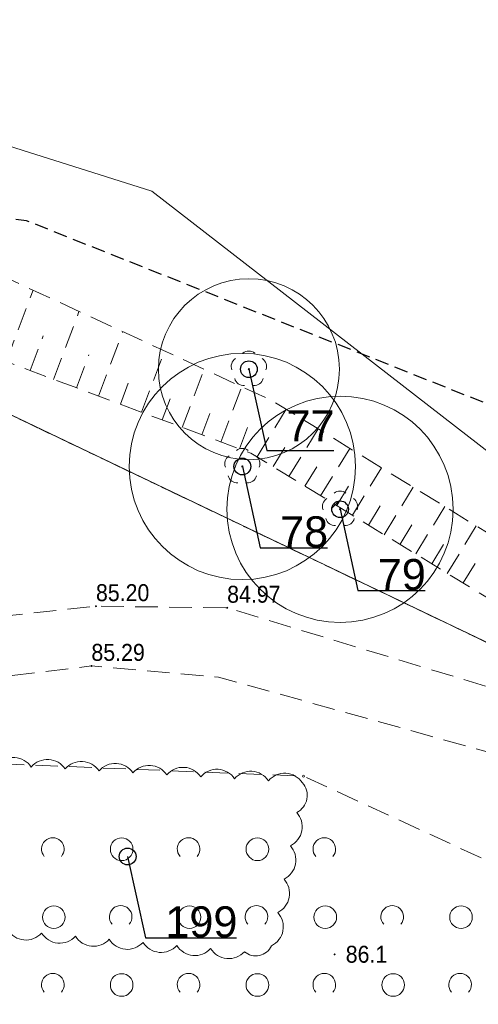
# Model space of a CAD drawing. Header units: metres. Extents: x 6540907 to 6541833, y 5893434 to 5894895.
# Tile 121 of 256: x 6541211 to 6541232, y 5894266 to 5894310. Entities that reach past the tile are written whole.
import ezdxf
from ezdxf import colors
from ezdxf.entities.mleader import LeaderData, LeaderLine
from ezdxf.enums import TextEntityAlignment as Align
from ezdxf.math import Vec2, Vec3

# ---------------------------------------------------------------- set-up
doc = ezdxf.new("R2010")
doc.units = ezdxf.units.M
doc.header["$MEASUREMENT"] = 0
for name, pattern in [('1.0_0.5', [1.5, 1, -0.5]), ('2', [0.9, 0.6, -0.3]), ('219-500', [0, 0]), ('egug-500', [1, 0.5, -0.5])]:
    doc.linetypes.add(name, pattern=pattern)
doc.layers.get('0').update_dxf_attribs({"color": 2, "linetype": 'CONTINUOUS', "lineweight": 5})
for name, color, linetype, lineweight in [('140-Punkty robocze', 251, 'CONTINUOUS', 9), ('218-kontur użytku gruntowego', 251, 'CONTINUOUS', 9), ('219-działka ewidencyjna', 152, 'CONTINUOUS', 18), ('chodnik', 251, 'CONTINUOUS', 9), ('drzewo liściaste', 251, 'CONTINUOUS', 9), ('pikieta naturalna', 251, 'CONTINUOUS', 9), ('pikieta naturalna-Atr2', 251, 'CONTINUOUS', 9), ('pikieta sztuczna', 251, 'CONTINUOUS', 9), ('pikieta sztuczna-Atr2', 251, 'CONTINUOUS', 9), ('skarpa nieumocniona', 251, 'CONTINUOUS', 9), ('woda stojąca', 251, 'CONTINUOUS', 9), ('z_i_drzewa_liściste_korony', 66, 'CONTINUOUS', 20), ('z_i_drzewa_opis', 7, 'CONTINUOUS', 25), ('zadrzewienie  zakrzewienie', 252, 'CONTINUOUS', 15), ('Zakres', 252, 'CONTINUOUS', 15)]:
    doc.layers.add(name, color=color, linetype=linetype, lineweight=lineweight)
doc.layers.add('z_i_masywy_grupy', color=7, linetype='CONTINUOUS', lineweight=13, true_color=0x7f926c)
doc.styles.add('Opisowy', font='arial.ttf')
doc.styles.get("Standard").update_dxf_attribs({"font": 'Arial', "width": 0.75})

# ---------------------------------------------------------------- blocks, each defined once
blk = doc.blocks.new('PW01')
at = {"linetype": 'Continuous', "lineweight": 13}
h = blk.add_hatch(color=0, dxfattribs=at)
edge = h.paths.add_edge_path()
edge.add_arc((0, 0), 0.045, 0, 360)
blk = doc.blocks.new('OTZK1')
at = {"color": 0, "linetype": 'Continuous'}
blk.add_circle((0, 0), 0.5, dxfattribs=at)
blk = doc.blocks.new('OTZK2')
at = {"color": 0, "linetype": 'Continuous'}
blk.add_arc((0, 0), 0.5, 318.85, 221.162, dxfattribs=at)
blk = doc.blocks.new('OP021')
at = {"linetype": 'Continuous', "lineweight": 13}
h = blk.add_hatch(color=0, dxfattribs=at)
edge = h.paths.add_edge_path()
edge.add_arc((0, 0), 0.05, 0, 360)
at = {"color": 0, "linetype": 'Continuous', "lineweight": 13}
for centre, start, end in [((-0.38, 0.124), 121.308, 202.548), ((0, 0.4), 49.272, 130.728), ((0.38, 0.124), 337.452, 58.692), ((-0.235, -0.324), 193.221, 274.871), ((0.235, -0.324), 265.129, 346.779)]:
    blk.add_arc(centre, 0.4, start, end, dxfattribs=at)
blk = doc.blocks.new('PIKIETA')
at = {"color": 0}
blk.add_circle((0, 0), 0.045, dxfattribs=at)
blk = doc.blocks.new('_None')
blk = doc.blocks.new('punkt')
h = blk.add_hatch()
h.set_pattern_fill('ANSI32', color=256, scale=0.2)
h.set_pattern_definition([(45, (-4781848.87, -5644337.08), (-1.34703841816, 1.34703841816), []), (45, (-4781847.972, -5644337.08), (-1.34703841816, 1.34703841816), [])])
edge = h.paths.add_edge_path()
edge.add_arc((0, 0), 0.243, 0, 360)
blk.add_circle((0, 0), 0.243)

msp = doc.modelspace()

# ---------------------------------------------------------------- linework, layer by layer
at = {"layer": '218-kontur użytku gruntowego', "linetype": 'egug-500', "lineweight": 18, "flags": 128}
for points in [[(6541244.66, 5894275.948), (6541196.88, 5894298.788)], [(6541196.88, 5894298.788), (6541244.66, 5894275.948)]]:
    msp.add_lwpolyline(points, dxfattribs=at)
at = {"layer": '219-działka ewidencyjna', "linetype": '219-500', "lineweight": 18, "flags": 128}
msp.add_lwpolyline([(6541244.66, 5894275.948), (6541196.88, 5894298.788)], dxfattribs=at)
at = {"layer": 'chodnik', "linetype": '1.0_0.5', "lineweight": 18, "flags": 128}
msp.add_lwpolyline([(6541148.09, 5894266.608), (6541121.4, 5894253.108), (6541122.75, 5894251.218), (6541149.27, 5894263.848), (6541185.84, 5894277.468), (6541214.53, 5894280.958), (6541220.14, 5894280.468), (6541232.78, 5894276.948), (6541273.74, 5894255.128), (6541292.32, 5894248.138), (6541299.58, 5894246.488), (6541311.46, 5894246.228), (6541320.71, 5894247.928), (6541358.75, 5894259.418), (6541381.84, 5894259.168), (6541383.11, 5894258.688), (6541394.29, 5894255.868), (6541417.15, 5894246.908), (6541419.74, 5894244.818), (6541430.87, 5894235.068), (6541433.75, 5894232.708), (6541442.13, 5894221.108), (6541450.88, 5894208.258), (6541461.26, 5894194.908), (6541472.88, 5894183.518), (6541484.16, 5894175.358), (6541492.85, 5894170.438), (6541512, 5894163.558), (6541515.21, 5894162.958), (6541516.3, 5894165.558), (6541512.94, 5894166.398), (6541494.11, 5894173.178), (6541485.78, 5894177.878), (6541474.82, 5894185.818), (6541463.5, 5894196.908), (6541453.3, 5894210.018), (6541444.59, 5894222.828), (6541435.95, 5894234.788), (6541432.81, 5894237.358), (6541421.67, 5894247.118), (6541418.67, 5894249.528), (6541395.21, 5894258.728), (6541384.01, 5894261.548), (6541382.4, 5894262.168), (6541358.33, 5894262.418), (6541320.17, 5894250.908), (6541310.58, 5894248.848), (6541305.73, 5894248.828), (6541301.24, 5894249.028), (6541301.24, 5894249.028), (6541293.42, 5894251.278), (6541277.75, 5894257.108), (6541274.98, 5894257.888), (6541233.63, 5894279.558), (6541220.53, 5894283.528), (6541214.73, 5894283.598), (6541185.16, 5894280.418)], close=True, dxfattribs=at)
at = {"layer": 'skarpa nieumocniona', "linetype": '1.0_0.5', "lineweight": 18, "flags": 128}
msp.add_lwpolyline([(6541238.86, 5894282.658), (6541222.53, 5894292.678), (6541210.27, 5894298.348), (6541202.83, 5894299.098), (6541175.26, 5894298.768), (6541172.11, 5894297.428), (6541146.54, 5894285.048), (6541121.4, 5894270.348), (6541116.81, 5894264.988), (6541123.07, 5894268.238), (6541147.87, 5894282.508), (6541176.95, 5894296.368), (6541201.06, 5894296.188), (6541202.53, 5894296.088), (6541208.92, 5894295.108), (6541221.57, 5894290.368), (6541245.99, 5894275.438), (6541263.08, 5894265.018), (6541277.75, 5894257.108), (6541302.09, 5894249.758), (6541317.41, 5894250.828), (6541352.27, 5894260.858), (6541358.33, 5894262.418), (6541366.33, 5894262.978), (6541360.81, 5894263.338), (6541351.4, 5894263.938), (6541327.52, 5894257.608), (6541315.64, 5894254.238), (6541306.2, 5894252.618), (6541295.24, 5894253.978), (6541280.67, 5894260.548), (6541263.34, 5894267.618), (6541258.09, 5894270.738)], close=True, dxfattribs=at)
for points in [[(6541210.77, 5894294.418), (6541211.95, 5894297.568)], [(6541212.86, 5894293.628), (6541213.98, 5894296.628)], [(6541214.85, 5894292.888), (6541215.92, 5894295.738)], [(6541211.83, 5894294.018), (6541212.4, 5894295.558)], [(6541216.74, 5894292.178), (6541217.76, 5894294.888)], [(6541213.87, 5894293.258), (6541214.42, 5894294.718)], [(6541218.54, 5894291.498), (6541219.51, 5894294.078)], [(6541215.81, 5894292.528), (6541216.33, 5894293.918)], [(6541217.65, 5894291.838), (6541218.15, 5894293.158)], [(6541220.25, 5894290.858), (6541221.17, 5894293.308)], [(6541219.41, 5894291.178), (6541219.88, 5894292.438)], [(6541221.85, 5894290.198), (6541223.14, 5894292.308)], [(6541221.07, 5894290.558), (6541221.52, 5894291.748)], [(6541223.26, 5894289.338), (6541224.55, 5894291.438)], [(6541222.56, 5894289.768), (6541223.2, 5894290.818)], [(6541224.66, 5894288.478), (6541225.95, 5894290.578)], [(6541223.96, 5894288.908), (6541224.61, 5894289.958)], [(6541226.07, 5894287.618), (6541227.35, 5894289.718)], [(6541225.37, 5894288.048), (6541226.01, 5894289.098)], [(6541227.47, 5894286.758), (6541228.75, 5894288.858)], [(6541226.77, 5894287.188), (6541227.41, 5894288.238)], [(6541228.87, 5894285.908), (6541230.15, 5894288.008)], [(6541228.17, 5894286.338), (6541228.81, 5894287.388)], [(6541230.26, 5894285.048), (6541231.54, 5894287.148)], [(6541229.57, 5894285.478), (6541230.21, 5894286.528)], [(6541230.96, 5894284.628), (6541231.6, 5894285.668)]]:
    msp.add_lwpolyline(points, dxfattribs=at)
at = {"layer": 'woda stojąca', "linetype": 'Continuous', "lineweight": 18, "flags": 128}
msp.add_lwpolyline([(6541063.19, 5894246.088), (6541068.21, 5894250.668), (6541072.59, 5894255.888), (6541074.57, 5894258.978), (6541086.39, 5894262.458), (6541096.18, 5894263.598), (6541105.39, 5894267.078), (6541116.8, 5894272.458), (6541141.83, 5894291.668), (6541172.37, 5894303.688), (6541190.02, 5894309.528), (6541205.73, 5894305.568), (6541217.2, 5894301.948), (6541235.79, 5894287.538), (6541265.97, 5894273.418), (6541297.72, 5894261.208), (6541316.24, 5894260.738), (6541351.89, 5894275.738), (6541367.34, 5894279.258), (6541389.88, 5894276.588)], dxfattribs=at)
at = {"layer": 'z_i_drzewa_liściste_korony', "linetype": 'Continuous'}
for centre, radius in [((6541221.491, 5894294.075), 4), ((6541221.201, 5894289.775), 5), ((6541225.521, 5894287.885), 5)]:
    msp.add_circle(centre, radius, dxfattribs=at)
at = {"layer": 'z_i_masywy_grupy', "linetype": 'Continuous'}
msp.add_lwpolyline([(6541210.836, 5894269.286, 0.5), (6541212.33, 5894269.149, 0.5), (6541213.824, 5894269.012, 0.5), (6541215.317, 5894268.875, 0.5), (6541216.811, 5894268.738, 0.5), (6541218.305, 5894268.601, 0.5), (6541219.799, 5894268.464, 0.5), (6541221.292, 5894268.326, 0.5), (6541222.487, 5894268.586, 0.5), (6541222.766, 5894270.06, 0.5), (6541223.044, 5894271.534, 0.5), (6541223.323, 5894273.008, 0.5), (6541223.602, 5894274.482, 0.5), (6541223.851, 5894275.798, 0.5), (6541222.354, 5894275.884, 0.5), (6541220.856, 5894275.971, 0.5), (6541219.359, 5894276.057, 0.5), (6541217.861, 5894276.144, 0.5), (6541216.364, 5894276.23, 0.5), (6541214.866, 5894276.316, 0.5), (6541213.369, 5894276.403, 0.5), (6541211.871, 5894276.489, 0.5), (6541210.374, 5894276.575, 0.5)], format="xyb", dxfattribs=at)
at = {"layer": 'zadrzewienie  zakrzewienie', "linetype": '1.0_0.5', "lineweight": 18, "flags": 128}
msp.add_lwpolyline([(6541044.04, 5894156.768), (6541052.84, 5894163.428), (6541069.7, 5894175.078), (6541101.31, 5894200.358), (6541129.24, 5894208.168), (6541152.03, 5894225.128), (6541169.97, 5894235.268), (6541187.83, 5894231.338), (6541224.49, 5894232.178), (6541248.1, 5894226.278), (6541267.08, 5894210.648), (6541283.7, 5894248.588), (6541223.9, 5894276.088), (6541201.6, 5894276.988), (6541164.6, 5894267.588), (6541087.7, 5894232.188), (6541061.02, 5894214.688), (6541036.66, 5894196.188), (6541017.58, 5894183.318), (6541015.78, 5894180.798), (6541016.59, 5894177.738), (6541020.64, 5894173.868)], close=True, dxfattribs=at)
at = {"layer": 'Zakres', "linetype": '2', "lineweight": 25, "flags": 128}
msp.add_lwpolyline([(6541682.61, 5894095.007), (6541557.28, 5894200.188), (6541380.44, 5894273.688), (6541307.38, 5894262.598), (6541211.66, 5894300.638), (6541170.76, 5894305.568), (6541137.92, 5894291.268), (6541058.11, 5894283.298), (6540997.5, 5894230.068), (6540930.81, 5894138.998)], dxfattribs=at)

# ---------------------------------------------------------------- block references
at = {"layer": '140-Punkty robocze', "linetype": 'Continuous', "lineweight": 13}
msp.add_blockref('PIKIETA', (6541223.9, 5894276.088), dxfattribs=at)
at = {"layer": 'drzewo liściaste', "linetype": 'Continuous', "lineweight": 18}
for p in [(6541221.49, 5894294.078), (6541221.49, 5894294.078), (6541221.49, 5894294.078), (6541221.2, 5894289.778), (6541221.2, 5894289.778), (6541221.2, 5894289.778), (6541225.52, 5894287.888), (6541225.52, 5894287.888), (6541225.52, 5894287.888)]:
    msp.add_blockref('OP021', p, dxfattribs=at)
at = {"layer": 'pikieta naturalna', "linetype": 'Continuous', "lineweight": 13}
msp.add_blockref('PW01', (6541225.28, 5894268.208), dxfattribs=at)
at = {"layer": 'pikieta sztuczna', "linetype": 'Continuous', "lineweight": 13}
for p in [(6541214.73, 5894283.598), (6541220.53, 5894283.528), (6541214.53, 5894280.958)]:
    msp.add_blockref('PW01', p, dxfattribs=at)
at = {"layer": 'z_i_drzewa_opis', "xscale": 1.520278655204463, "yscale": 1.520278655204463, "zscale": 1.520278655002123}
for p in [(6541221.491, 5894294.075), (6541221.201, 5894289.775), (6541225.521, 5894287.885)]:
    msp.add_blockref('punkt', p, dxfattribs=at)
at = {"layer": 'z_i_drzewa_opis', "ltscale": 0.01, "xscale": 1.520278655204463, "yscale": 1.520278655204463, "zscale": 1.520278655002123}
msp.add_blockref('punkt', (6541216.131, 5894272.533), dxfattribs=at)
at = {"layer": 'zadrzewienie  zakrzewienie', "linetype": 'Continuous', "lineweight": 18}
for name, p in [('OTZK2', (6541212.824, 5894272.865)), ('OTZK1', (6541215.866, 5894272.854)), ('OTZK2', (6541218.824, 5894272.865)), ('OTZK1', (6541221.866, 5894272.854)), ('OTZK2', (6541224.824, 5894272.865)), ('OTZK1', (6541212.866, 5894269.854)), ('OTZK2', (6541215.824, 5894269.865)), ('OTZK1', (6541218.866, 5894269.854)), ('OTZK2', (6541221.824, 5894269.865)), ('OTZK1', (6541224.866, 5894269.854)), ('OTZK2', (6541227.824, 5894269.865)), ('OTZK1', (6541230.866, 5894269.854)), ('OTZK2', (6541212.824, 5894266.865)), ('OTZK1', (6541215.866, 5894266.854)), ('OTZK2', (6541218.824, 5894266.865)), ('OTZK1', (6541221.866, 5894266.854)), ('OTZK2', (6541224.824, 5894266.865)), ('OTZK1', (6541227.866, 5894266.854)), ('OTZK2', (6541230.824, 5894266.865))]:
    msp.add_blockref(name, p, dxfattribs=at)

# ---------------------------------------------------------------- texts
at = {"layer": 'pikieta naturalna-Atr2', "width": 0.9}
msp.add_text('86.1', height=0.75, dxfattribs=at).set_placement((6541225.77, 5894267.838))
at = {"layer": 'pikieta sztuczna-Atr2', "width": 0.9}
for s, p in [('85.20', (6541214.73, 5894283.598)), ('84.97', (6541220.53, 5894283.528)), ('85.29', (6541214.53, 5894280.958))]:
    msp.add_text(s, height=0.75, dxfattribs=at).set_placement(p, align=Align.BOTTOM_LEFT)

# ---------------------------------------------------------------- leaders
at = {"layer": 'z_i_drzewa_opis'}
ml = msp.add_multileader_mtext('Standard', dxfattribs=at)
ml.set_content('77', color=256, style='Opisowy')
ml.set_leader_properties()
ml.set_arrow_properties(name='NONE')
ml.build(insert=Vec2(0, 0))
ml.multileader.update_dxf_attribs({"has_dogleg": 0, "text_left_attachment_type": 6, "text_right_attachment_type": 5, "dogleg_length": 1.914, "arrow_head_size": 7.005})
ctx = ml.context
ctx.base_point, ctx.char_height, ctx.arrow_head_size, ctx.landing_gap_size, ctx.plane_origin = Vec3(6541222.28, 5894290.483), 1.3683, 7.005, 0.876, Vec3(6541214.908, 5894286.099)
ctx.left_attachment, ctx.right_attachment = 6, 5
notes = []
notes.append((ctx, [(1, (1, 1, 0), (6541219.239, 5894290.483), (1, 0), 3.041, [(0, [(6541221.491, 5894294.075), (6541222.28, 5894290.483), (6541222.28, 5894290.483), (6541222.28, 5894290.483), (6541222.28, 5894290.483), (6541222.28, 5894290.483), (6541222.28, 5894290.483), (6541222.28, 5894290.483), (6541222.28, 5894290.483), (6541222.28, 5894290.483), (6541222.28, 5894290.483), (6541222.28, 5894290.483), (6541222.28, 5894290.483), (6541222.28, 5894290.483), (6541222.28, 5894290.483), (6541222.28, 5894290.483), (6541222.28, 5894290.483), (6541222.28, 5894290.483), (6541222.28, 5894290.483), (6541222.28, 5894290.483), (6541222.28, 5894290.483), (6541222.28, 5894290.483), (6541222.28, 5894290.483), (6541222.28, 5894290.483), (6541222.28, 5894290.483), (6541222.28, 5894290.483), (6541222.28, 5894290.483), (6541222.28, 5894290.483), (6541222.28, 5894290.483), (6541222.28, 5894290.483), (6541222.28, 5894290.483), (6541222.28, 5894290.483), (6541222.28, 5894290.483), (6541222.28, 5894290.483), (6541222.28, 5894290.483), (6541222.28, 5894290.483), (6541222.28, 5894290.483), (6541222.28, 5894290.483), (6541222.28, 5894290.483), (6541222.28, 5894290.483), (6541222.28, 5894290.483), (6541222.28, 5894290.483), (6541222.28, 5894290.483), (6541222.28, 5894290.483), (6541222.28, 5894290.483), (6541222.28, 5894290.483), (6541222.28, 5894290.483), (6541222.28, 5894290.483), (6541222.28, 5894290.483), (6541222.28, 5894290.483), (6541222.28, 5894290.483), (6541222.28, 5894290.483), (6541222.28, 5894290.483), (6541222.28, 5894290.483), (6541222.28, 5894290.483), (6541222.28, 5894290.483), (6541222.28, 5894290.483), (6541222.28, 5894290.483), (6541222.28, 5894290.483), (6541222.28, 5894290.483), (6541222.28, 5894290.483), (6541222.28, 5894290.483), (6541222.28, 5894290.483), (6541222.28, 5894290.483), (6541222.28, 5894290.483), (6541222.28, 5894290.483), (6541222.28, 5894290.483), (6541222.28, 5894290.483), (6541222.28, 5894290.483), (6541222.28, 5894290.483), (6541222.28, 5894290.483), (6541222.28, 5894290.483), (6541222.28, 5894290.483), (6541222.28, 5894290.483), (6541222.28, 5894290.483), (6541222.28, 5894290.483), (6541222.28, 5894290.483), (6541222.28, 5894290.483), (6541222.28, 5894290.483), (6541222.28, 5894290.483), (6541222.28, 5894290.483), (6541222.28, 5894290.483), (6541222.28, 5894290.483), (6541222.28, 5894290.483), (6541222.28, 5894290.483), (6541222.28, 5894290.483), (6541222.28, 5894290.483), (6541222.28, 5894290.483), (6541222.28, 5894290.483), (6541222.28, 5894290.483), (6541222.28, 5894290.483), (6541222.28, 5894290.483), (6541222.28, 5894290.483), (6541222.28, 5894290.483), (6541222.28, 5894290.483), (6541222.28, 5894290.483), (6541222.28, 5894290.483), (6541222.28, 5894290.483), (6541222.28, 5894290.483), (6541222.28, 5894290.483), (6541222.28, 5894290.483), (6541222.28, 5894290.483), (6541222.28, 5894290.483), (6541222.28, 5894290.483), (6541222.28, 5894290.483), (6541222.28, 5894290.483), (6541222.28, 5894290.483), (6541222.28, 5894290.483), (6541222.28, 5894290.483), (6541222.28, 5894290.483), (6541222.28, 5894290.483), (6541222.28, 5894290.483), (6541222.28, 5894290.483), (6541222.28, 5894290.483), (6541222.28, 5894290.483), (6541222.28, 5894290.483), (6541222.28, 5894290.483), (6541222.28, 5894290.483), (6541222.28, 5894290.483), (6541222.28, 5894290.483), (6541222.28, 5894290.483), (6541222.28, 5894290.483), (6541222.28, 5894290.483), (6541222.28, 5894290.483), (6541222.28, 5894290.483), (6541222.28, 5894290.483)], 256, [])])]))
ctx.mtext.insert, ctx.mtext.flow_direction = Vec3(6541223.155, 5894292.256), 5
ml = msp.add_multileader_mtext('Standard', dxfattribs=at)
ml.set_content('78', color=256, style='Opisowy')
ml.set_leader_properties()
ml.set_arrow_properties(name='NONE')
ml.build(insert=Vec2(0, 0))
ml.multileader.update_dxf_attribs({"has_dogleg": 0, "text_left_attachment_type": 6, "text_right_attachment_type": 5, "dogleg_length": 1.914, "arrow_head_size": 7.005})
ctx = ml.context
ctx.base_point, ctx.char_height, ctx.arrow_head_size, ctx.landing_gap_size, ctx.plane_origin = Vec3(6541221.99, 5894286.183), 1.3683, 7.005, 0.876, Vec3(6541214.618, 5894281.799)
ctx.left_attachment, ctx.right_attachment = 6, 5
notes.append((ctx, [(1, (1, 1, 0), (6541218.949, 5894286.183), (1, 0), 3.041, [(0, [(6541221.201, 5894289.775), (6541221.99, 5894286.183), (6541221.99, 5894286.183), (6541221.99, 5894286.183), (6541221.99, 5894286.183), (6541221.99, 5894286.183), (6541221.99, 5894286.183), (6541221.99, 5894286.183), (6541221.99, 5894286.183), (6541221.99, 5894286.183), (6541221.99, 5894286.183), (6541221.99, 5894286.183), (6541221.99, 5894286.183), (6541221.99, 5894286.183), (6541221.99, 5894286.183), (6541221.99, 5894286.183), (6541221.99, 5894286.183), (6541221.99, 5894286.183), (6541221.99, 5894286.183), (6541221.99, 5894286.183), (6541221.99, 5894286.183), (6541221.99, 5894286.183), (6541221.99, 5894286.183), (6541221.99, 5894286.183), (6541221.99, 5894286.183), (6541221.99, 5894286.183), (6541221.99, 5894286.183), (6541221.99, 5894286.183), (6541221.99, 5894286.183), (6541221.99, 5894286.183), (6541221.99, 5894286.183), (6541221.99, 5894286.183), (6541221.99, 5894286.183), (6541221.99, 5894286.183), (6541221.99, 5894286.183), (6541221.99, 5894286.183), (6541221.99, 5894286.183), (6541221.99, 5894286.183), (6541221.99, 5894286.183), (6541221.99, 5894286.183), (6541221.99, 5894286.183), (6541221.99, 5894286.183), (6541221.99, 5894286.183), (6541221.99, 5894286.183), (6541221.99, 5894286.183), (6541221.99, 5894286.183), (6541221.99, 5894286.183), (6541221.99, 5894286.183), (6541221.99, 5894286.183), (6541221.99, 5894286.183), (6541221.99, 5894286.183), (6541221.99, 5894286.183), (6541221.99, 5894286.183), (6541221.99, 5894286.183), (6541221.99, 5894286.183), (6541221.99, 5894286.183), (6541221.99, 5894286.183), (6541221.99, 5894286.183), (6541221.99, 5894286.183), (6541221.99, 5894286.183), (6541221.99, 5894286.183), (6541221.99, 5894286.183), (6541221.99, 5894286.183), (6541221.99, 5894286.183), (6541221.99, 5894286.183), (6541221.99, 5894286.183), (6541221.99, 5894286.183), (6541221.99, 5894286.183), (6541221.99, 5894286.183), (6541221.99, 5894286.183), (6541221.99, 5894286.183), (6541221.99, 5894286.183), (6541221.99, 5894286.183), (6541221.99, 5894286.183), (6541221.99, 5894286.183), (6541221.99, 5894286.183), (6541221.99, 5894286.183), (6541221.99, 5894286.183), (6541221.99, 5894286.183), (6541221.99, 5894286.183), (6541221.99, 5894286.183), (6541221.99, 5894286.183), (6541221.99, 5894286.183), (6541221.99, 5894286.183), (6541221.99, 5894286.183), (6541221.99, 5894286.183), (6541221.99, 5894286.183), (6541221.99, 5894286.183), (6541221.99, 5894286.183), (6541221.99, 5894286.183), (6541221.99, 5894286.183), (6541221.99, 5894286.183), (6541221.99, 5894286.183), (6541221.99, 5894286.183), (6541221.99, 5894286.183), (6541221.99, 5894286.183), (6541221.99, 5894286.183), (6541221.99, 5894286.183), (6541221.99, 5894286.183), (6541221.99, 5894286.183), (6541221.99, 5894286.183), (6541221.99, 5894286.183), (6541221.99, 5894286.183), (6541221.99, 5894286.183), (6541221.99, 5894286.183), (6541221.99, 5894286.183), (6541221.99, 5894286.183), (6541221.99, 5894286.183), (6541221.99, 5894286.183), (6541221.99, 5894286.183), (6541221.99, 5894286.183), (6541221.99, 5894286.183), (6541221.99, 5894286.183), (6541221.99, 5894286.183), (6541221.99, 5894286.183), (6541221.99, 5894286.183), (6541221.99, 5894286.183), (6541221.99, 5894286.183), (6541221.99, 5894286.183), (6541221.99, 5894286.183), (6541221.99, 5894286.183), (6541221.99, 5894286.183), (6541221.99, 5894286.183), (6541221.99, 5894286.183), (6541221.99, 5894286.183), (6541221.99, 5894286.183)], 256, [])])]))
ctx.mtext.insert, ctx.mtext.flow_direction = Vec3(6541222.865, 5894287.574), 5
ml = msp.add_multileader_mtext('Standard', dxfattribs=at)
ml.set_content('79', color=256, style='Opisowy')
ml.set_leader_properties()
ml.set_arrow_properties(name='NONE')
ml.build(insert=Vec2(0, 0))
ml.multileader.update_dxf_attribs({"has_dogleg": 0, "text_left_attachment_type": 6, "text_right_attachment_type": 5, "dogleg_length": 1.914, "arrow_head_size": 7.005})
ctx = ml.context
ctx.base_point, ctx.char_height, ctx.arrow_head_size, ctx.landing_gap_size, ctx.plane_origin = Vec3(6541226.31, 5894284.293), 1.3683, 7.005, 0.876, Vec3(6541218.938, 5894279.909)
ctx.left_attachment, ctx.right_attachment = 6, 5
notes.append((ctx, [(1, (1, 1, 0), (6541223.269, 5894284.293), (1, 0), 3.041, [(0, [(6541225.521, 5894287.885), (6541226.31, 5894284.293), (6541226.31, 5894284.293), (6541226.31, 5894284.293), (6541226.31, 5894284.293), (6541226.31, 5894284.293), (6541226.31, 5894284.293), (6541226.31, 5894284.293), (6541226.31, 5894284.293), (6541226.31, 5894284.293), (6541226.31, 5894284.293), (6541226.31, 5894284.293), (6541226.31, 5894284.293), (6541226.31, 5894284.293), (6541226.31, 5894284.293), (6541226.31, 5894284.293), (6541226.31, 5894284.293), (6541226.31, 5894284.293), (6541226.31, 5894284.293), (6541226.31, 5894284.293), (6541226.31, 5894284.293), (6541226.31, 5894284.293), (6541226.31, 5894284.293), (6541226.31, 5894284.293), (6541226.31, 5894284.293), (6541226.31, 5894284.293), (6541226.31, 5894284.293), (6541226.31, 5894284.293), (6541226.31, 5894284.293), (6541226.31, 5894284.293), (6541226.31, 5894284.293), (6541226.31, 5894284.293), (6541226.31, 5894284.293), (6541226.31, 5894284.293), (6541226.31, 5894284.293), (6541226.31, 5894284.293), (6541226.31, 5894284.293), (6541226.31, 5894284.293), (6541226.31, 5894284.293), (6541226.31, 5894284.293), (6541226.31, 5894284.293), (6541226.31, 5894284.293), (6541226.31, 5894284.293), (6541226.31, 5894284.293), (6541226.31, 5894284.293), (6541226.31, 5894284.293), (6541226.31, 5894284.293), (6541226.31, 5894284.293), (6541226.31, 5894284.293), (6541226.31, 5894284.293), (6541226.31, 5894284.293), (6541226.31, 5894284.293), (6541226.31, 5894284.293), (6541226.31, 5894284.293), (6541226.31, 5894284.293), (6541226.31, 5894284.293), (6541226.31, 5894284.293), (6541226.31, 5894284.293), (6541226.31, 5894284.293), (6541226.31, 5894284.293), (6541226.31, 5894284.293), (6541226.31, 5894284.293), (6541226.31, 5894284.293), (6541226.31, 5894284.293), (6541226.31, 5894284.293), (6541226.31, 5894284.293), (6541226.31, 5894284.293), (6541226.31, 5894284.293), (6541226.31, 5894284.293), (6541226.31, 5894284.293), (6541226.31, 5894284.293), (6541226.31, 5894284.293), (6541226.31, 5894284.293), (6541226.31, 5894284.293), (6541226.31, 5894284.293), (6541226.31, 5894284.293), (6541226.31, 5894284.293), (6541226.31, 5894284.293), (6541226.31, 5894284.293), (6541226.31, 5894284.293), (6541226.31, 5894284.293), (6541226.31, 5894284.293), (6541226.31, 5894284.293), (6541226.31, 5894284.293), (6541226.31, 5894284.293), (6541226.31, 5894284.293), (6541226.31, 5894284.293), (6541226.31, 5894284.293), (6541226.31, 5894284.293), (6541226.31, 5894284.293), (6541226.31, 5894284.293), (6541226.31, 5894284.293), (6541226.31, 5894284.293), (6541226.31, 5894284.293), (6541226.31, 5894284.293), (6541226.31, 5894284.293), (6541226.31, 5894284.293), (6541226.31, 5894284.293), (6541226.31, 5894284.293), (6541226.31, 5894284.293), (6541226.31, 5894284.293), (6541226.31, 5894284.293), (6541226.31, 5894284.293), (6541226.31, 5894284.293), (6541226.31, 5894284.293), (6541226.31, 5894284.293), (6541226.31, 5894284.293), (6541226.31, 5894284.293), (6541226.31, 5894284.293), (6541226.31, 5894284.293), (6541226.31, 5894284.293), (6541226.31, 5894284.293), (6541226.31, 5894284.293), (6541226.31, 5894284.293), (6541226.31, 5894284.293), (6541226.31, 5894284.293), (6541226.31, 5894284.293), (6541226.31, 5894284.293), (6541226.31, 5894284.293), (6541226.31, 5894284.293), (6541226.31, 5894284.293), (6541226.31, 5894284.293), (6541226.31, 5894284.293), (6541226.31, 5894284.293), (6541226.31, 5894284.293), (6541226.31, 5894284.293)], 256, [])])]))
ctx.mtext.insert, ctx.mtext.flow_direction = Vec3(6541227.185, 5894285.684), 5
ml = msp.add_multileader_mtext('Standard', dxfattribs=at)
ml.set_content('199', color=256, style='Opisowy')
ml.set_leader_properties()
ml.set_arrow_properties(name='NONE')
ml.build(insert=Vec2(0, 0))
ml.multileader.update_dxf_attribs({"has_dogleg": 0, "text_left_attachment_type": 6, "text_right_attachment_type": 5, "text_top_attachment_type": 0, "text_bottom_attachment_type": 0, "dogleg_length": 1.914, "arrow_head_size": 7.005})
ctx = ml.context
ctx.base_point, ctx.char_height, ctx.arrow_head_size, ctx.landing_gap_size, ctx.plane_origin = Vec3(6541216.92, 5894268.94), 1.3683, 7.005, 0.876, Vec3(6541209.548, 5894264.556)
ctx.left_attachment, ctx.right_attachment, ctx.attachment_type = 6, 5, 2
notes.append((ctx, [(1, (1, 1, 0), (6541213.879, 5894268.94), (1, 0), 3.041, [(0, [(6541216.131, 5894272.533), (6541216.92, 5894268.94), (6541216.92, 5894268.94), (6541216.92, 5894268.94), (6541216.92, 5894268.94), (6541216.92, 5894268.94), (6541216.92, 5894268.94), (6541216.92, 5894268.94), (6541216.92, 5894268.94), (6541216.92, 5894268.94), (6541216.92, 5894268.94), (6541216.92, 5894268.94), (6541216.92, 5894268.94), (6541216.92, 5894268.94), (6541216.92, 5894268.94), (6541216.92, 5894268.94), (6541216.92, 5894268.94), (6541216.92, 5894268.94), (6541216.92, 5894268.94), (6541216.92, 5894268.94), (6541216.92, 5894268.94), (6541216.92, 5894268.94), (6541216.92, 5894268.94), (6541216.92, 5894268.94), (6541216.92, 5894268.94), (6541216.92, 5894268.94), (6541216.92, 5894268.94), (6541216.92, 5894268.94), (6541216.92, 5894268.94), (6541216.92, 5894268.94), (6541216.92, 5894268.94), (6541216.92, 5894268.94), (6541216.92, 5894268.94), (6541216.92, 5894268.94), (6541216.92, 5894268.94), (6541216.92, 5894268.94), (6541216.92, 5894268.94), (6541216.92, 5894268.94), (6541216.92, 5894268.94), (6541216.92, 5894268.94), (6541216.92, 5894268.94), (6541216.92, 5894268.94), (6541216.92, 5894268.94), (6541216.92, 5894268.94), (6541216.92, 5894268.94), (6541216.92, 5894268.94), (6541216.92, 5894268.94), (6541216.92, 5894268.94), (6541216.92, 5894268.94), (6541216.92, 5894268.94), (6541216.92, 5894268.94), (6541216.92, 5894268.94), (6541216.92, 5894268.94), (6541216.92, 5894268.94), (6541216.92, 5894268.94), (6541216.92, 5894268.94), (6541216.92, 5894268.94), (6541216.92, 5894268.94), (6541216.92, 5894268.94), (6541216.92, 5894268.94), (6541216.92, 5894268.94), (6541216.92, 5894268.94), (6541216.92, 5894268.94), (6541216.92, 5894268.94), (6541216.92, 5894268.94), (6541216.92, 5894268.94), (6541216.92, 5894268.94), (6541216.92, 5894268.94), (6541216.92, 5894268.94), (6541216.92, 5894268.94), (6541216.92, 5894268.94), (6541216.92, 5894268.94), (6541216.92, 5894268.94), (6541216.92, 5894268.94), (6541216.92, 5894268.94), (6541216.92, 5894268.94), (6541216.92, 5894268.94), (6541216.92, 5894268.94), (6541216.92, 5894268.94), (6541216.92, 5894268.94), (6541216.92, 5894268.94), (6541216.92, 5894268.94), (6541216.92, 5894268.94), (6541216.92, 5894268.94), (6541216.92, 5894268.94), (6541216.92, 5894268.94), (6541216.92, 5894268.94), (6541216.92, 5894268.94), (6541216.92, 5894268.94), (6541216.92, 5894268.94), (6541216.92, 5894268.94), (6541216.92, 5894268.94), (6541216.92, 5894268.94), (6541216.92, 5894268.94), (6541216.92, 5894268.94), (6541216.92, 5894268.94), (6541216.92, 5894268.94), (6541216.92, 5894268.94), (6541216.92, 5894268.94), (6541216.92, 5894268.94), (6541216.92, 5894268.94), (6541216.92, 5894268.94), (6541216.92, 5894268.94), (6541216.92, 5894268.94), (6541216.92, 5894268.94), (6541216.92, 5894268.94), (6541216.92, 5894268.94), (6541216.92, 5894268.94), (6541216.92, 5894268.94), (6541216.92, 5894268.94), (6541216.92, 5894268.94), (6541216.92, 5894268.94), (6541216.92, 5894268.94), (6541216.92, 5894268.94), (6541216.92, 5894268.94), (6541216.92, 5894268.94), (6541216.92, 5894268.94), (6541216.92, 5894268.94), (6541216.92, 5894268.94), (6541216.92, 5894268.94), (6541216.92, 5894268.94), (6541216.92, 5894268.94), (6541216.92, 5894268.94), (6541216.92, 5894268.94), (6541216.92, 5894268.94), (6541216.92, 5894268.94), (6541216.92, 5894268.94), (6541216.92, 5894268.94), (6541216.92, 5894268.94), (6541216.92, 5894268.94), (6541216.92, 5894268.94), (6541216.92, 5894268.94), (6541216.92, 5894268.94), (6541216.92, 5894268.94)], 256, [])])]))
ctx.mtext.insert, ctx.mtext.flow_direction = Vec3(6541217.795, 5894270.332), 5
for ctx, leaders in notes:
    for number, flags, end, landing, length, lines in leaders:
        leader = LeaderData()
        leader.index, (leader.has_last_leader_line, leader.has_dogleg_vector, leader.attachment_direction) = number, flags
        leader.last_leader_point, leader.dogleg_vector, leader.dogleg_length = Vec3(end), Vec3(landing), length
        for number, points, colour, breaks in lines:
            line = LeaderLine()
            line.index, line.vertices, line.color, line.breaks = number, Vec3.list(points), colors.encode_raw_color(colour), breaks
            leader.lines.append(line)
        ctx.leaders.append(leader)

doc.saveas('drawing.dxf')
